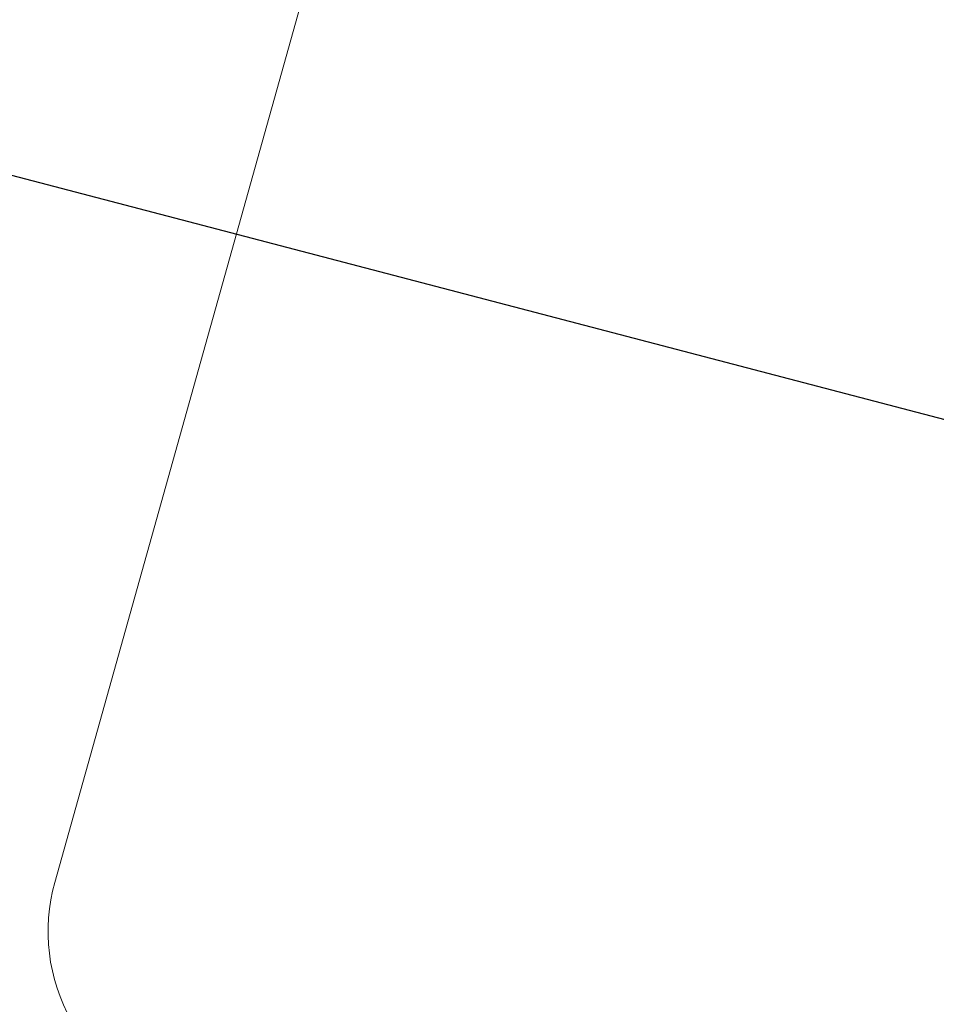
# Model space of a CAD drawing. Header units: metres. Extents: x -5203299 to 2078834, y 245743 to 5816291.
# Tile 57 of 256: x 366321.253 to 366321.749, y 5814086.009 to 5814086.541. Entities that reach past the tile are written whole.
import ezdxf

# ---------------------------------------------------------------- set-up
doc = ezdxf.new("R2010")
doc.units = ezdxf.units.M
doc.header["$LTSCALE"] = 0.5
doc.layers.add('30 -39 Baustelle- Fläche', color=7, linetype='Continuous', lineweight=15)
doc.layers.add('Keine', color=7, linetype='Continuous', lineweight=9)
doc.layers.add('99.04_Ausf Ketziner Str-S-Markierung-Hilfslinien', color=6, linetype='Continuous', lineweight=25, true_color=0xff00ff)

# ---------------------------------------------------------------- blocks, each defined once
blk = doc.blocks.new('_23-07-06_Massenplan_TB_Weiterführende Schule (3D)')
at = {"layer": '99.04_Ausf Ketziner Str-S-Markierung-Hilfslinien', "flags": 128}
blk.add_lwpolyline([(-275.39739, -118.24617), (-238.84213, -127.80706), (-238.84213, -127.80706, -0.015174), (-221.37814, -132.94561), (-221.37814, -132.94561), (-55.28937, -187.34239)], format="xyb", dxfattribs=at)
blk = doc.blocks.new('Gruppe-12208')
at = {"layer": 'Keine', "color": 7, "flags": 128}
blk.add_lwpolyline([(-271.21406, -118.50024), (-270.89679, -117.36728, -0.414214), (-270.77543, -117.29902), (-257.87847, -120.91069, -0.414214), (-257.81021, -121.03205), (-258.12748, -122.16501), (-258.44476, -123.29796, -0.414214), (-258.56612, -123.36622), (-271.46307, -119.75456, -0.414214), (-271.53133, -119.6332), (-271.21406, -118.50024)], format="xyb", dxfattribs=at)
blk = doc.blocks.new('Gruppe-12226')
at = {"layer": 'Keine', "color": 7}
blk.add_blockref('Gruppe-12208', (0, 0), dxfattribs=at)
blk = doc.blocks.new('Gruppe-12239')
at = {"layer": 'Keine', "color": 7}
blk.add_blockref('Gruppe-12226', (0, 0), dxfattribs=at)
blk = doc.blocks.new('Gruppe-12241')
at = {"layer": 'Keine', "color": 7}
blk.add_blockref('Gruppe-12239', (0, 0), dxfattribs=at)
blk = doc.blocks.new('Gruppe-12242')
at = {"layer": 'Keine', "color": 7}
blk.add_blockref('Gruppe-12241', (0, 0), dxfattribs=at)
blk = doc.blocks.new('_BE Phase 5 (3D)')
at = {"layer": '30 -39 Baustelle- Fläche', "color": 7}
blk.add_blockref('Gruppe-12242', (0, 0), dxfattribs=at)

msp = doc.modelspace()

# ---------------------------------------------------------------- block references
at = {"layer": 'Keine', "color": 1}
msp.add_blockref('_23-07-06_Massenplan_TB_Weiterführende Schule (3D)', (366592.80349, 5814205.70793), dxfattribs=at)

# ---------------------------------------------------------------- next in the draw order: block references
msp.add_blockref('_BE Phase 5 (3D)', (366592.80349, 5814205.70793), dxfattribs=at)

doc.saveas('drawing.dxf')
